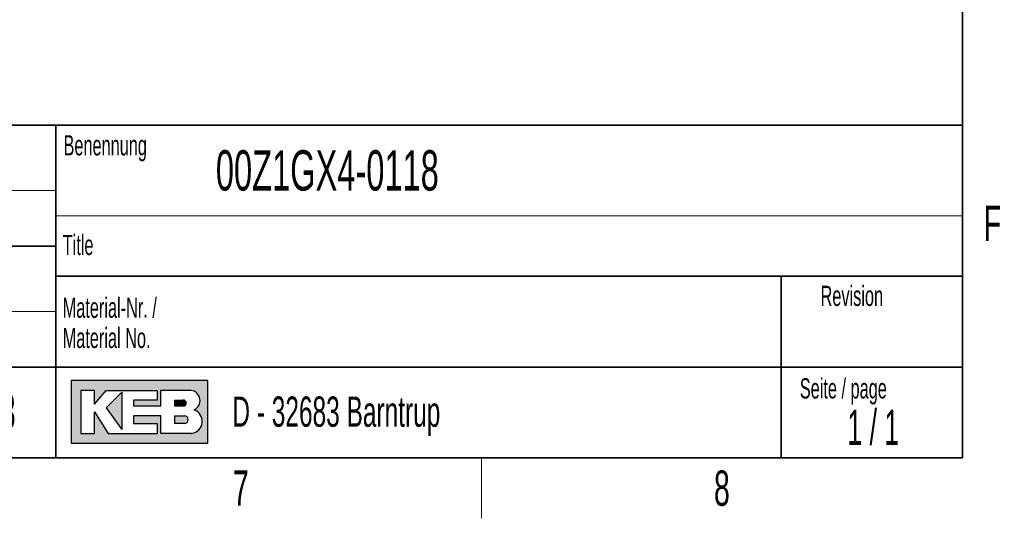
# Model space of a CAD drawing. Header units: millimetres. Extents: x 5 to 418, y 2 to 292.
# Tile 36 of 53: x 314 to 412, y 6 to 55. Entities that reach past the tile are written whole.
import ezdxf

# ---------------------------------------------------------------- set-up
doc = ezdxf.new("R2010")
doc.units = ezdxf.units.MM
doc.layers.add('SLD-0', color=7, linetype='Continuous')
doc.styles.add('SLDTEXTSTYLE0', font='TXT', dxfattribs={"width": 0.605})
doc.styles.add('SLDTEXTSTYLE1', font='TXT', dxfattribs={"width": 0.563})

msp = doc.modelspace()

# ---------------------------------------------------------------- hatches: boundary and pattern name
at = {"linetype": 'Continuous'}
h = msp.add_hatch(color=7, dxfattribs=at)
h.paths.add_polyline_path([(319.519086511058, 13.45626988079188), (333.083981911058, 13.45626988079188), (333.083981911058, 19.65736492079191), (319.519086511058, 19.65736492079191)], flags=0)
edge = h.paths.add_edge_path(flags=0)
edge.add_arc((331.3188604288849, 15.61738520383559), 1.20464082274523, -81.72003226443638, 70.1709600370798, ccw=False)
edge.add_line((331.4923410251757, 14.42530131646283), (331.480008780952, 14.42519098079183))
edge.add_line((331.480008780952, 14.42519098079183), (328.4331606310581, 14.42519098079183))
edge.add_line((328.4331606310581, 14.42519098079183), (328.4331606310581, 16.16924896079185))
edge.add_line((328.4331606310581, 16.16924896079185), (325.7201815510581, 16.16924896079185))
edge.add_line((325.7201815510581, 16.16924896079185), (325.7201815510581, 15.39411208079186))
edge.add_line((325.7201815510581, 15.39411208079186), (328.0455921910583, 15.39411208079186))
edge.add_line((328.0455921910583, 15.39411208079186), (328.0455921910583, 14.42519098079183))
edge.add_line((328.0455921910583, 14.42519098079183), (323.2009866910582, 14.42519098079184))
edge.add_line((323.2009866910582, 14.42519098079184), (321.8444971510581, 16.55681740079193))
edge.add_line((321.8444971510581, 16.55681740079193), (321.8444971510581, 14.42519098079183))
edge.add_line((321.8444971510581, 14.42519098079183), (320.4880076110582, 14.42519098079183))
edge.add_line((320.4880076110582, 14.42519098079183), (320.4880076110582, 18.68844382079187))
edge.add_line((320.4880076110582, 18.68844382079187), (321.8444971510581, 18.68844382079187))
edge.add_line((321.8444971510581, 18.68844382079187), (321.8444971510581, 17.33195428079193))
edge.add_line((321.8444971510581, 17.33195428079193), (323.0072024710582, 18.68844382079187))
edge.add_line((323.0072024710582, 18.68844382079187), (328.0455921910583, 18.68844382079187))
edge.add_line((328.0455921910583, 18.68844382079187), (328.0455921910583, 17.71952272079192))
edge.add_line((328.0455921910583, 17.71952272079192), (325.7201815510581, 17.71952272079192))
edge.add_line((325.7201815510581, 17.71952272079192), (325.7201815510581, 17.13817006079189))
edge.add_line((325.7201815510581, 17.13817006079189), (328.4331606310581, 17.13817006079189))
edge.add_line((328.4331606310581, 17.13817006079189), (328.4331606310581, 18.68844382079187))
edge.add_line((328.4331606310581, 18.68844382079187), (331.4242487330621, 18.68844382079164))
edge.add_line((331.4242487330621, 18.68844382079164), (331.4256482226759, 18.68844382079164))
edge.add_line((331.4256482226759, 18.68844382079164), (331.4259454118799, 18.68845828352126))
edge.add_arc((331.2860949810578, 17.67430640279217), 1.023749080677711, -64.45894120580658, 82.14849338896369, ccw=False)
msp.add_hatch(color=7, dxfattribs=at).paths.add_polyline_path([(324.5574762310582, 14.81275942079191), (324.557476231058, 18.49465960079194), (323.0072024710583, 16.94438584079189)], flags=0)
h = msp.add_hatch(color=7, dxfattribs=at)
edge = h.paths.add_edge_path(flags=0)
edge.add_line((329.7896501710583, 17.13817006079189), (330.6013652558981, 17.13817006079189))
edge.add_arc((330.6568434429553, 17.42884639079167), 0.2959232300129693, 259.1945394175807, 460.8054605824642)
edge.add_line((330.6013652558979, 17.71952272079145), (329.7896501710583, 17.71952272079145))
edge.add_line((329.7896501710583, 17.71952272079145), (329.7896501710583, 17.13817006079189))
h = msp.add_hatch(color=7, dxfattribs=at)
edge = h.paths.add_edge_path(flags=0)
edge.add_line((329.7896501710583, 15.39411208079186), (330.7588584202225, 15.39411208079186))
edge.add_arc((330.7588584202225, 15.78168052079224), 0.3875684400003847, 270.0000000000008, 450.0000000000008)
edge.add_line((330.7588584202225, 16.16924896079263), (330.7386620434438, 16.16924896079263))
edge.add_line((330.7386620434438, 16.16924896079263), (329.7896501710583, 16.16924896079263))
edge.add_line((329.7896501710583, 16.16924896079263), (329.7896501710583, 15.39411208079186))

# ---------------------------------------------------------------- linework, layer by layer
at = {"layer": 'SLD-0', "lineweight": 35}
for p, q in [((408, 12), (408, 282.5)), ((318, 45), (266.3304509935, 45)), ((318, 45), (318, 12)), ((318, 45), (318, 40.1053465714)), ((318, 45), (408, 45)), ((318, 45), (318, 12)), ((408, 45), (408, 12)), ((266.3304509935, 33), (318, 33)), ((408, 30), (318, 30)), ((390, 12), (390, 30)), ((266.3304509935, 21), (318, 21)), ((318, 21), (390, 21)), ((390, 21), (408, 21)), ((26, 12), (408, 12)), ((266.3304509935, 12), (318, 12))]:
    msp.add_line(p, q, dxfattribs=at)
at = {"layer": 'SLD-0', "lineweight": 18}
for p, q in [((266.3304509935, 38.5), (318, 38.5)), ((266.3304509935, 26.5), (318, 26.5)), ((360.25, 6), (360.25, 12))]:
    msp.add_line(p, q, dxfattribs=at)
at = {"layer": 'SLD-0', "color": 7, "linetype": 'Continuous', "lineweight": 18}
msp.add_line((318, 36), (408, 36), dxfattribs=at)
at = {"layer": 'SLD-0', "linetype": 'Continuous'}
for p, q in [((333.0839819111, 19.6573649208), (319.5190865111, 19.6573649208)), ((319.5190865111, 19.6573649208), (319.5190865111, 13.4562698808)), ((333.0839819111, 13.4562698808), (333.0839819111, 19.6573649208)), ((321.8444971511, 18.6884438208), (320.4880076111, 18.6884438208)), ((320.4880076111, 18.6884438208), (320.4880076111, 14.4251909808)), ((321.8444971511, 17.3319542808), (323.0072024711, 18.6884438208)), ((321.8444971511, 17.3319542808), (321.8444971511, 18.6884438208)), ((323.0072024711, 18.6884438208), (328.0455921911, 18.6884438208)), ((328.0455921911, 18.6884438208), (328.0455921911, 17.7195227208)), ((331.4242487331, 18.6884438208), (328.4331606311, 18.6884438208)), ((328.4331606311, 17.1381700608), (328.4331606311, 18.6884438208)), ((331.4242487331, 18.6884438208), (331.4256482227, 18.6884438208)), ((331.4256482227, 18.6884438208), (331.4259454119, 18.6884582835)), ((324.5574762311, 18.4946596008), (323.0072024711, 16.9443858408)), ((324.5574762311, 18.4946596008), (324.5574762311, 14.8127594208)), ((325.7201815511, 17.7195227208), (325.7201815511, 17.1381700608)), ((328.0455921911, 17.7195227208), (325.7201815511, 17.7195227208)), ((329.7896501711, 17.7195227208), (330.6013652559, 17.7195227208)), ((329.7896501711, 17.7195227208), (329.7896501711, 17.1381700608)), ((323.0072024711, 16.9443858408), (324.5574762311, 14.8127594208)), ((325.7201815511, 17.1381700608), (328.4331606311, 17.1381700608)), ((329.7896501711, 17.1381700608), (330.6013652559, 17.1381700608)), ((321.8444971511, 14.4251909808), (321.8444971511, 16.5568174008)), ((321.8444971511, 16.5568174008), (323.2009866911, 14.4251909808)), ((325.7201815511, 16.1692489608), (325.7201815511, 15.3941120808)), ((328.4331606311, 16.1692489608), (325.7201815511, 16.1692489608)), ((328.4331606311, 14.4251909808), (328.4331606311, 16.1692489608)), ((329.7896501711, 16.1692489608), (330.7588584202, 16.1692489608)), ((329.7896501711, 16.1692489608), (329.7896501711, 15.3941120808)), ((330.7386620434, 16.1692489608), (330.7588584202, 16.1692489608)), ((325.7201815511, 15.3941120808), (328.0455921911, 15.3941120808)), ((328.0455921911, 15.3941120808), (328.0455921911, 14.4251909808)), ((330.7588584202, 15.3941120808), (329.7896501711, 15.3941120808)), ((320.4880076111, 14.4251909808), (321.8444971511, 14.4251909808)), ((323.2009866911, 14.4251909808), (328.0455921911, 14.4251909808)), ((331.480008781, 14.4251909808), (328.4331606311, 14.4251909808)), ((331.480008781, 14.4251909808), (331.4923410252, 14.4253013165)), ((319.5190865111, 13.4562698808), (333.0839819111, 13.4562698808))]:
    msp.add_line(p, q, dxfattribs=at)
at = {"layer": 'SLD-0'}
for p, q in [((331.4242487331, 18.6884438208), (331.4256482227, 18.6884438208)), ((331.4256482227, 18.6884438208), (331.4259454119, 18.6884582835)), ((331.480008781, 14.4251909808), (331.4923410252, 14.4253013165))]:
    msp.add_line(p, q, dxfattribs=at)
at = {"layer": 'SLD-0', "color": 7, "linetype": 'Continuous', "lineweight": 35}
msp.add_line((408, 12), (318, 12), dxfattribs=at)
at = {"layer": 'SLD-0', "linetype": 'Continuous'}
for centre, radius, start, end in [((331.2860949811, 17.6743064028), 1.023749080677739, 295.5410587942, 82.148493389), ((330.656843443, 17.4288463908), 0.2959232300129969, 259.1945394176, 100.8054605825), ((331.3188604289, 15.6173852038), 1.204640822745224, 278.2799677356, 70.1709600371), ((330.7588584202, 15.7816805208), 0.3875684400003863, 270, 90)]:
    msp.add_arc(centre, radius, start, end, dxfattribs=at)

# ---------------------------------------------------------------- texts
at = {"layer": 'SLD-0'}
for s, insert, char_height, attachment_point, style in [('Gezeichnet Name', (305.1708434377, 44.1039425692), 1.8, 2, 'SLDTEXTSTYLE0'), ('Benennung', (318.7636716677, 43.9908879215), 2, 1, 'SLDTEXTSTYLE0'), ('00Z1GX4-0118', (333.8826865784, 42.5045188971), 4, 1, 'SLDTEXTSTYLE0'), ('F', (410.9536166, 37.0010772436), 3.5, 2, 'SLDTEXTSTYLE0'), ('Title', (318.6797653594, 34.1107265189), 2, 1, 'SLDTEXTSTYLE0'), ('Revision', (393.8965220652, 29.0591225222), 2, 1, 'SLDTEXTSTYLE0'), ('Material-Nr. /', (318.6797653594, 27.8878268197), 2, 1, 'SLDTEXTSTYLE0'), ('Material No.', (318.6797653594, 24.8878267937), 2, 1, 'SLDTEXTSTYLE0'), ('Seite / page', (391.8390568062, 19.8830679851), 2, 1, 'SLDTEXTSTYLE0'), ('1:3', (312.0485231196, 18.3609001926), 3.5, 2, 'SLDTEXTSTYLE0'), ('D - 32683 Barntrup', (335.5202035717, 18.0786992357), 3, 1, 'SLDTEXTSTYLE0'), ('1 / 1', (399.1297679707, 16.7706515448), 3.5, 2, 'SLDTEXTSTYLE1'), ('8', (384.1027123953, 10.7429955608), 3.5, 2, 'SLDTEXTSTYLE0'), ('7', (336.3527123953, 10.7429955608), 3.5, 2, 'SLDTEXTSTYLE0')]:
    msp.add_mtext(s, dxfattribs=dict(at, insert=insert, char_height=char_height, attachment_point=attachment_point, style=style))

doc.saveas('drawing.dxf')
